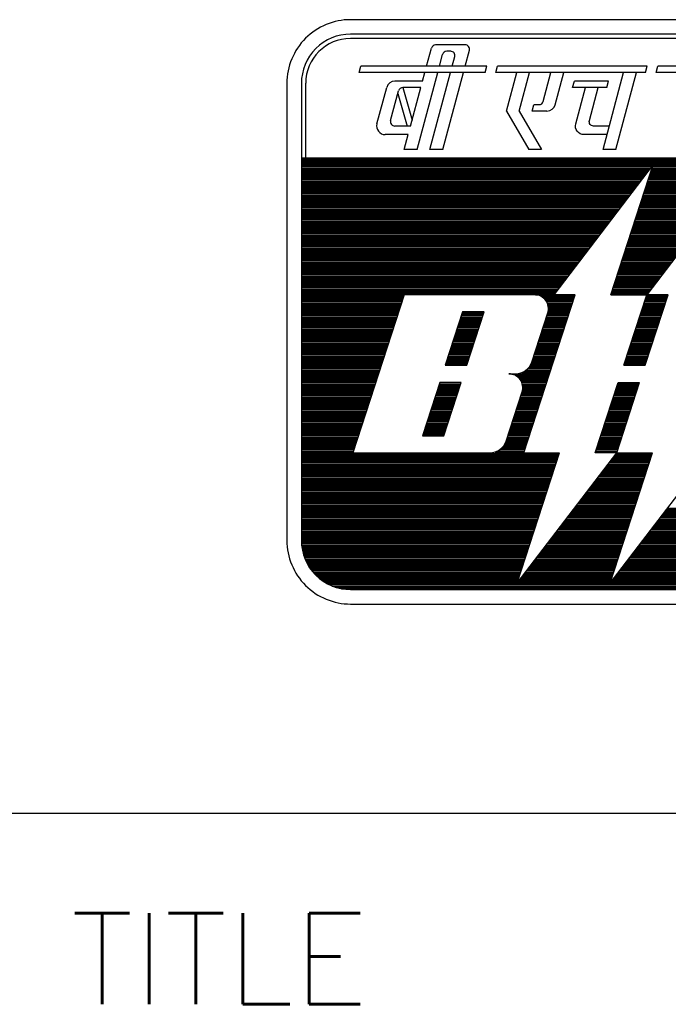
# Model space of a CAD drawing. Header units: inches. Extents: x -8998005 to 170525121, y -30058259 to 1575573.
# Tile 99 of 107: x 2227200 to 2269869, y -816015 to -751195. Entities that reach past the tile are written whole.
import ezdxf

# ---------------------------------------------------------------- set-up
doc = ezdxf.new("R2010")
doc.units = ezdxf.units.IN
doc.header["$LTSCALE"] = 5
doc.header["$MEASUREMENT"] = 0
doc.styles.get("Standard").update_dxf_attribs({"font": 'txt.shx'})

# ---------------------------------------------------------------- blocks, each defined once
blk = doc.blocks.new('*X7')
at = {"color": 0}
for p, q in [((1.977, 11.67), (16.977, 11.67)), ((1.977, 11.64), (16.977, 11.64)), ((1.977, 11.61), (16.977, 11.61)), ((1.977, 11.58), (16.977, 11.58)), ((1.977, 11.55), (16.977, 11.55)), ((1.977, 11.52), (9.685, 11.52)), ((1.977, 11.49), (9.663, 11.49)), ((1.977, 11.46), (9.64, 11.46)), ((9.67, 11.46), (11.679, 11.46)), ((9.68, 11.49), (11.702, 11.49)), ((9.69, 11.52), (11.724, 11.52)), ((1.977, 11.43), (9.617, 11.43)), ((1.977, 11.4), (9.594, 11.4)), ((1.977, 11.37), (9.571, 11.37)), ((1.977, 11.34), (9.548, 11.34)), ((1.977, 11.31), (9.525, 11.31)), ((1.977, 11.28), (9.502, 11.28)), ((1.977, 11.25), (9.479, 11.25)), ((9.602, 11.25), (11.518, 11.25)), ((9.612, 11.28), (11.541, 11.28)), ((9.622, 11.31), (11.564, 11.31)), ((9.631, 11.34), (11.587, 11.34)), ((9.641, 11.37), (11.61, 11.37)), ((9.651, 11.4), (11.633, 11.4)), ((9.661, 11.43), (11.656, 11.43)), ((1.977, 11.22), (9.456, 11.22)), ((1.977, 11.19), (9.433, 11.19)), ((1.977, 11.16), (9.411, 11.16)), ((1.977, 11.13), (9.388, 11.13)), ((1.977, 11.1), (9.365, 11.1)), ((1.977, 11.07), (9.342, 11.07)), ((1.977, 11.04), (9.319, 11.04)), ((9.534, 11.04), (11.358, 11.04)), ((9.544, 11.07), (11.381, 11.07)), ((9.553, 11.1), (11.404, 11.1)), ((9.563, 11.13), (11.427, 11.13)), ((9.573, 11.16), (11.45, 11.16)), ((9.583, 11.19), (11.473, 11.19)), ((9.592, 11.22), (11.495, 11.22)), ((1.977, 11.01), (9.296, 11.01)), ((1.977, 10.98), (9.273, 10.98)), ((1.977, 10.95), (9.25, 10.95)), ((1.977, 10.92), (9.227, 10.92)), ((1.977, 10.89), (9.204, 10.89)), ((1.977, 10.86), (9.182, 10.86)), ((1.977, 10.83), (9.159, 10.83)), ((9.466, 10.83), (11.198, 10.83)), ((9.475, 10.86), (11.221, 10.86)), ((9.485, 10.89), (11.244, 10.89)), ((9.495, 10.92), (11.266, 10.92)), ((9.505, 10.95), (11.289, 10.95)), ((9.514, 10.98), (11.312, 10.98)), ((9.524, 11.01), (11.335, 11.01)), ((1.977, 10.8), (9.136, 10.8)), ((1.977, 10.77), (9.113, 10.77)), ((1.977, 10.74), (9.09, 10.74)), ((1.977, 10.71), (9.067, 10.71)), ((1.977, 10.68), (9.044, 10.68)), ((1.977, 10.65), (9.021, 10.65)), ((1.977, 10.62), (8.998, 10.62)), ((1.977, 10.59), (8.975, 10.59)), ((9.388, 10.59), (11.014, 10.59)), ((9.397, 10.62), (11.037, 10.62)), ((9.407, 10.65), (11.06, 10.65)), ((9.417, 10.68), (11.083, 10.68)), ((9.427, 10.71), (11.106, 10.71)), ((9.436, 10.74), (11.129, 10.74)), ((9.446, 10.77), (11.152, 10.77)), ((9.456, 10.8), (11.175, 10.8)), ((1.977, 10.56), (8.953, 10.56)), ((1.977, 10.53), (8.93, 10.53)), ((1.977, 10.5), (8.907, 10.5)), ((1.977, 10.47), (8.884, 10.47)), ((1.977, 10.44), (8.861, 10.44)), ((1.977, 10.41), (8.838, 10.41)), ((1.977, 10.38), (8.815, 10.38)), ((9.319, 10.38), (10.854, 10.38)), ((9.329, 10.41), (10.877, 10.41)), ((9.339, 10.44), (10.9, 10.44)), ((9.349, 10.47), (10.923, 10.47)), ((9.358, 10.5), (10.946, 10.5)), ((9.368, 10.53), (10.969, 10.53)), ((9.378, 10.56), (10.992, 10.56)), ((1.977, 10.35), (8.792, 10.35)), ((1.977, 10.32), (8.769, 10.32)), ((1.977, 10.29), (8.746, 10.29)), ((1.977, 10.26), (8.723, 10.26)), ((1.977, 10.23), (8.701, 10.23)), ((1.977, 10.2), (8.678, 10.2)), ((1.977, 10.17), (8.655, 10.17)), ((9.251, 10.17), (10.694, 10.17)), ((9.261, 10.2), (10.717, 10.2)), ((9.271, 10.23), (10.74, 10.23)), ((9.28, 10.26), (10.763, 10.26)), ((9.29, 10.29), (10.785, 10.29)), ((9.3, 10.32), (10.808, 10.32)), ((9.31, 10.35), (10.831, 10.35)), ((1.977, 10.14), (8.632, 10.14)), ((1.977, 10.11), (8.609, 10.11)), ((1.977, 10.08), (8.586, 10.08)), ((1.977, 10.05), (8.563, 10.05)), ((1.977, 10.02), (8.54, 10.02)), ((1.977, 9.99), (8.517, 9.99)), ((1.977, 9.96), (8.494, 9.96)), ((9.183, 9.96), (10.534, 9.96)), ((9.193, 9.99), (10.556, 9.99)), ((9.202, 10.02), (10.579, 10.02)), ((9.212, 10.05), (10.602, 10.05)), ((9.222, 10.08), (10.625, 10.08)), ((9.232, 10.11), (10.648, 10.11)), ((9.241, 10.14), (10.671, 10.14)), ((1.977, 9.93), (8.472, 9.93)), ((1.977, 9.9), (8.449, 9.9)), ((1.977, 9.87), (8.426, 9.87)), ((1.977, 9.84), (8.403, 9.84)), ((1.977, 9.81), (8.38, 9.81)), ((1.977, 9.78), (8.357, 9.78)), ((1.977, 9.75), (8.334, 9.75)), ((9.115, 9.75), (10.373, 9.75)), ((9.125, 9.78), (10.396, 9.78)), ((9.134, 9.81), (10.419, 9.81)), ((9.144, 9.84), (10.442, 9.84)), ((9.154, 9.87), (10.465, 9.87)), ((9.163, 9.9), (10.488, 9.9)), ((9.173, 9.93), (10.511, 9.93)), ((1.977, 9.72), (8.311, 9.72)), ((1.977, 9.69), (8.288, 9.69)), ((1.977, 9.66), (8.265, 9.66)), ((1.977, 9.63), (8.243, 9.63)), ((1.977, 9.6), (8.22, 9.6)), ((1.977, 9.57), (8.197, 9.57)), ((1.977, 9.54), (8.174, 9.54)), ((1.977, 9.51), (8.151, 9.51)), ((9.037, 9.51), (10.19, 9.51)), ((9.047, 9.54), (10.213, 9.54)), ((9.056, 9.57), (10.236, 9.57)), ((9.066, 9.6), (10.259, 9.6)), ((9.076, 9.63), (10.282, 9.63)), ((9.086, 9.66), (10.304, 9.66)), ((9.095, 9.69), (10.327, 9.69)), ((9.105, 9.72), (10.35, 9.72)), ((1.977, 9.48), (8.128, 9.48)), ((1.977, 9.45), (8.105, 9.45)), ((1.977, 9.42), (8.082, 9.42)), ((1.977, 9.39), (8.059, 9.39)), ((1.977, 9.36), (8.036, 9.36)), ((1.977, 9.33), (8.013, 9.33)), ((1.977, 9.3), (7.991, 9.3)), ((8.969, 9.3), (10.03, 9.3)), ((8.978, 9.33), (10.053, 9.33)), ((8.988, 9.36), (10.075, 9.36)), ((8.998, 9.39), (10.098, 9.39)), ((9.008, 9.42), (10.121, 9.42)), ((9.017, 9.45), (10.144, 9.45)), ((9.027, 9.48), (10.167, 9.48)), ((1.977, 9.27), (7.968, 9.27)), ((1.977, 9.24), (7.945, 9.24)), ((1.977, 9.21), (7.922, 9.21)), ((1.977, 9.18), (7.899, 9.18)), ((1.977, 9.15), (7.876, 9.15)), ((1.977, 9.12), (7.853, 9.12)), ((1.977, 9.09), (7.83, 9.09)), ((8.9, 9.09), (9.869, 9.09)), ((8.91, 9.12), (9.892, 9.12)), ((8.92, 9.15), (9.915, 9.15)), ((8.93, 9.18), (9.938, 9.18)), ((8.939, 9.21), (9.961, 9.21)), ((8.949, 9.24), (9.984, 9.24)), ((8.959, 9.27), (10.007, 9.27)), ((1.977, 9.06), (7.807, 9.06)), ((1.977, 9.03), (7.784, 9.03)), ((1.977, 9), (7.762, 9)), ((1.977, 8.97), (7.739, 8.97)), ((1.977, 8.94), (7.716, 8.94)), ((1.977, 8.91), (7.693, 8.91)), ((1.977, 8.88), (7.67, 8.88)), ((8.832, 8.88), (9.709, 8.88)), ((8.842, 8.91), (9.732, 8.91)), ((8.852, 8.94), (9.755, 8.94)), ((8.861, 8.97), (9.778, 8.97)), ((8.871, 9), (9.801, 9)), ((8.881, 9.03), (9.824, 9.03)), ((8.891, 9.06), (9.846, 9.06)), ((1.977, 8.85), (7.647, 8.85)), ((1.977, 8.82), (7.624, 8.82)), ((1.977, 8.79), (7.601, 8.79)), ((1.977, 8.76), (7.578, 8.76)), ((1.977, 8.73), (7.555, 8.73)), ((1.977, 8.7), (7.533, 8.7)), ((1.977, 8.67), (4.229, 8.67)), ((7.113, 8.67), (7.979, 8.67)), ((8.774, 8.7), (9.572, 8.7)), ((8.783, 8.73), (9.594, 8.73)), ((8.793, 8.76), (9.617, 8.76)), ((8.803, 8.79), (9.64, 8.79)), ((8.813, 8.82), (9.663, 8.82)), ((8.822, 8.85), (9.686, 8.85)), ((9.549, 8.67), (10.018, 8.67)), ((1.977, 8.64), (4.219, 8.64)), ((1.977, 8.61), (4.209, 8.61)), ((1.977, 8.58), (4.199, 8.58)), ((1.977, 8.55), (4.19, 8.55)), ((1.977, 8.52), (4.18, 8.52)), ((1.977, 8.49), (4.17, 8.49)), ((1.977, 8.46), (4.16, 8.46)), ((1.977, 8.43), (4.151, 8.43)), ((7.224, 8.64), (7.969, 8.64)), ((7.273, 8.61), (7.959, 8.61)), ((7.308, 8.58), (7.949, 8.58)), ((7.334, 8.55), (7.94, 8.55)), ((7.354, 8.52), (7.93, 8.52)), ((7.369, 8.49), (7.92, 8.49)), ((7.381, 8.46), (7.91, 8.46)), ((7.389, 8.43), (7.901, 8.43)), ((9.471, 8.43), (9.94, 8.43)), ((9.481, 8.46), (9.95, 8.46)), ((9.491, 8.49), (9.959, 8.49)), ((9.5, 8.52), (9.969, 8.52)), ((9.51, 8.55), (9.979, 8.55)), ((9.52, 8.58), (9.989, 8.58)), ((9.53, 8.61), (9.998, 8.61)), ((9.539, 8.64), (10.008, 8.64)), ((1.977, 8.4), (4.141, 8.4)), ((1.977, 8.37), (4.131, 8.37)), ((1.977, 8.34), (4.121, 8.34)), ((1.977, 8.31), (4.112, 8.31)), ((1.977, 8.28), (4.102, 8.28)), ((1.977, 8.25), (4.092, 8.25)), ((1.977, 8.22), (4.082, 8.22)), ((5.489, 8.22), (5.957, 8.22)), ((5.498, 8.25), (5.967, 8.25)), ((5.508, 8.28), (5.977, 8.28)), ((7.364, 8.22), (7.832, 8.22)), ((7.373, 8.25), (7.842, 8.25)), ((7.383, 8.28), (7.852, 8.28)), ((7.39, 8.31), (7.862, 8.31)), ((7.394, 8.4), (7.891, 8.4)), ((7.394, 8.34), (7.871, 8.34)), ((7.395, 8.37), (7.881, 8.37)), ((9.403, 8.22), (9.872, 8.22)), ((9.413, 8.25), (9.881, 8.25)), ((9.422, 8.28), (9.891, 8.28)), ((9.432, 8.31), (9.901, 8.31)), ((9.442, 8.34), (9.911, 8.34)), ((9.452, 8.37), (9.92, 8.37)), ((9.461, 8.4), (9.93, 8.4)), ((1.977, 8.19), (4.073, 8.19)), ((1.977, 8.16), (4.063, 8.16)), ((1.977, 8.13), (4.053, 8.13)), ((1.977, 8.1), (4.043, 8.1)), ((1.977, 8.07), (4.034, 8.07)), ((1.977, 8.04), (4.024, 8.04)), ((1.977, 8.01), (4.014, 8.01)), ((5.42, 8.01), (5.889, 8.01)), ((5.43, 8.04), (5.899, 8.04)), ((5.44, 8.07), (5.909, 8.07)), ((5.45, 8.1), (5.918, 8.1)), ((5.459, 8.13), (5.928, 8.13)), ((5.469, 8.16), (5.938, 8.16)), ((5.479, 8.19), (5.948, 8.19)), ((7.295, 8.01), (7.764, 8.01)), ((7.305, 8.04), (7.774, 8.04)), ((7.315, 8.07), (7.784, 8.07)), ((7.325, 8.1), (7.793, 8.1)), ((7.334, 8.13), (7.803, 8.13)), ((7.344, 8.16), (7.813, 8.16)), ((7.354, 8.19), (7.823, 8.19)), ((9.335, 8.01), (9.803, 8.01)), ((9.344, 8.04), (9.813, 8.04)), ((9.354, 8.07), (9.823, 8.07)), ((9.364, 8.1), (9.833, 8.1)), ((9.374, 8.13), (9.842, 8.13)), ((9.383, 8.16), (9.852, 8.16)), ((9.393, 8.19), (9.862, 8.19)), ((1.977, 7.98), (4.004, 7.98)), ((1.977, 7.95), (3.995, 7.95)), ((1.977, 7.92), (3.985, 7.92)), ((1.977, 7.89), (3.975, 7.89)), ((1.977, 7.86), (3.966, 7.86)), ((1.977, 7.83), (3.956, 7.83)), ((1.977, 7.8), (3.946, 7.8)), ((5.352, 7.8), (5.821, 7.8)), ((5.362, 7.83), (5.831, 7.83)), ((5.372, 7.86), (5.841, 7.86)), ((5.382, 7.89), (5.85, 7.89)), ((5.391, 7.92), (5.86, 7.92)), ((5.401, 7.95), (5.87, 7.95)), ((5.411, 7.98), (5.879, 7.98)), ((7.227, 7.8), (7.696, 7.8)), ((7.237, 7.83), (7.706, 7.83)), ((7.247, 7.86), (7.716, 7.86)), ((7.257, 7.89), (7.725, 7.89)), ((7.266, 7.92), (7.735, 7.92)), ((7.276, 7.95), (7.745, 7.95)), ((7.286, 7.98), (7.754, 7.98)), ((9.266, 7.8), (9.735, 7.8)), ((9.276, 7.83), (9.745, 7.83)), ((9.286, 7.86), (9.755, 7.86)), ((9.296, 7.89), (9.764, 7.89)), ((9.305, 7.92), (9.774, 7.92)), ((9.315, 7.95), (9.784, 7.95)), ((9.325, 7.98), (9.794, 7.98)), ((1.977, 7.77), (3.936, 7.77)), ((1.977, 7.74), (3.927, 7.74)), ((1.977, 7.71), (3.917, 7.71)), ((1.977, 7.68), (3.907, 7.68)), ((1.977, 7.65), (3.897, 7.65)), ((1.977, 7.62), (3.888, 7.62)), ((1.977, 7.59), (3.878, 7.59)), ((5.284, 7.59), (5.753, 7.59)), ((5.294, 7.62), (5.763, 7.62)), ((5.304, 7.65), (5.772, 7.65)), ((5.313, 7.68), (5.782, 7.68)), ((5.323, 7.71), (5.792, 7.71)), ((5.333, 7.74), (5.802, 7.74)), ((5.343, 7.77), (5.811, 7.77)), ((7.159, 7.59), (7.628, 7.59)), ((7.169, 7.62), (7.638, 7.62)), ((7.179, 7.65), (7.647, 7.65)), ((7.188, 7.68), (7.657, 7.68)), ((7.198, 7.71), (7.667, 7.71)), ((7.208, 7.74), (7.677, 7.74)), ((7.218, 7.77), (7.686, 7.77)), ((9.198, 7.59), (9.667, 7.59)), ((9.208, 7.62), (9.677, 7.62)), ((9.218, 7.65), (9.686, 7.65)), ((9.227, 7.68), (9.696, 7.68)), ((9.237, 7.71), (9.706, 7.71)), ((9.247, 7.74), (9.716, 7.74)), ((9.257, 7.77), (9.725, 7.77)), ((1.977, 7.56), (3.868, 7.56)), ((1.977, 7.53), (3.858, 7.53)), ((1.977, 7.5), (3.849, 7.5)), ((1.977, 7.47), (3.839, 7.47)), ((1.977, 7.44), (3.829, 7.44)), ((1.977, 7.41), (3.819, 7.41)), ((1.977, 7.38), (3.81, 7.38)), ((1.977, 7.35), (3.8, 7.35)), ((5.206, 7.35), (5.675, 7.35)), ((5.216, 7.38), (5.685, 7.38)), ((5.226, 7.41), (5.694, 7.41)), ((5.235, 7.44), (5.704, 7.44)), ((5.245, 7.47), (5.714, 7.47)), ((5.255, 7.5), (5.724, 7.5)), ((5.265, 7.53), (5.733, 7.53)), ((5.274, 7.56), (5.743, 7.56)), ((7.081, 7.35), (7.55, 7.35)), ((7.091, 7.38), (7.56, 7.38)), ((7.101, 7.41), (7.569, 7.41)), ((7.11, 7.44), (7.579, 7.44)), ((7.12, 7.47), (7.589, 7.47)), ((7.13, 7.5), (7.599, 7.5)), ((7.14, 7.53), (7.608, 7.53)), ((7.149, 7.56), (7.618, 7.56)), ((9.12, 7.35), (9.589, 7.35)), ((9.13, 7.38), (9.599, 7.38)), ((9.14, 7.41), (9.608, 7.41)), ((9.149, 7.44), (9.618, 7.44)), ((9.159, 7.47), (9.628, 7.47)), ((9.169, 7.5), (9.638, 7.5)), ((9.179, 7.53), (9.647, 7.53)), ((9.188, 7.56), (9.657, 7.56)), ((1.977, 7.32), (3.79, 7.32)), ((1.977, 7.29), (3.78, 7.29)), ((1.977, 7.26), (3.771, 7.26)), ((1.977, 7.23), (3.761, 7.23)), ((1.977, 7.2), (3.751, 7.2)), ((1.977, 7.17), (3.741, 7.17)), ((1.977, 7.14), (3.732, 7.14)), ((5.138, 7.14), (5.607, 7.14)), ((5.148, 7.17), (5.616, 7.17)), ((5.157, 7.2), (5.626, 7.2)), ((5.167, 7.23), (5.636, 7.23)), ((5.177, 7.26), (5.646, 7.26)), ((5.187, 7.29), (5.655, 7.29)), ((5.196, 7.32), (5.665, 7.32)), ((7.008, 7.14), (7.482, 7.14)), ((7.022, 7.17), (7.491, 7.17)), ((7.032, 7.2), (7.501, 7.2)), ((7.042, 7.23), (7.511, 7.23)), ((7.052, 7.26), (7.521, 7.26)), ((7.062, 7.29), (7.53, 7.29)), ((7.071, 7.32), (7.54, 7.32)), ((9.052, 7.14), (9.521, 7.14)), ((9.062, 7.17), (9.53, 7.17)), ((9.071, 7.2), (9.54, 7.2)), ((9.081, 7.23), (9.55, 7.23)), ((9.091, 7.26), (9.56, 7.26)), ((9.101, 7.29), (9.569, 7.29)), ((9.11, 7.32), (9.579, 7.32)), ((1.977, 7.11), (3.722, 7.11)), ((1.977, 7.08), (3.712, 7.08)), ((1.977, 7.05), (3.702, 7.05)), ((1.977, 7.02), (3.693, 7.02)), ((1.977, 6.99), (3.683, 6.99)), ((1.977, 6.96), (3.673, 6.96)), ((1.977, 6.93), (3.663, 6.93)), ((6.589, 6.93), (7.413, 6.93)), ((6.805, 6.96), (7.423, 6.96)), ((6.867, 6.99), (7.433, 6.99)), ((6.91, 7.02), (7.443, 7.02)), ((6.943, 7.05), (7.452, 7.05)), ((6.969, 7.08), (7.462, 7.08)), ((6.991, 7.11), (7.472, 7.11)), ((1.977, 6.9), (3.654, 6.9)), ((1.977, 6.87), (3.644, 6.87)), ((1.977, 6.84), (3.634, 6.84)), ((1.977, 6.81), (3.624, 6.81)), ((1.977, 6.78), (3.615, 6.78)), ((1.977, 6.75), (3.605, 6.75)), ((1.977, 6.72), (3.595, 6.72)), ((5.001, 6.72), (5.47, 6.72)), ((6.672, 6.9), (7.404, 6.9)), ((6.717, 6.87), (7.394, 6.87)), ((6.75, 6.84), (7.384, 6.84)), ((6.774, 6.81), (7.374, 6.81)), ((6.793, 6.78), (7.365, 6.78)), ((6.808, 6.75), (7.355, 6.75)), ((6.819, 6.72), (7.345, 6.72)), ((8.915, 6.72), (9.384, 6.72)), ((1.977, 6.69), (3.585, 6.69)), ((1.977, 6.66), (3.576, 6.66)), ((1.977, 6.63), (3.566, 6.63)), ((1.977, 6.6), (3.556, 6.6)), ((1.977, 6.57), (3.546, 6.57)), ((1.977, 6.54), (3.537, 6.54)), ((1.977, 6.51), (3.527, 6.51)), ((4.933, 6.51), (5.402, 6.51)), ((4.943, 6.54), (5.412, 6.54)), ((4.953, 6.57), (5.421, 6.57)), ((4.962, 6.6), (5.431, 6.6)), ((4.972, 6.63), (5.441, 6.63)), ((4.982, 6.66), (5.451, 6.66)), ((4.992, 6.69), (5.46, 6.69)), ((6.808, 6.51), (7.277, 6.51)), ((6.818, 6.54), (7.287, 6.54)), ((6.826, 6.69), (7.335, 6.69)), ((6.826, 6.57), (7.296, 6.57)), ((6.83, 6.6), (7.306, 6.6)), ((6.831, 6.66), (7.326, 6.66)), ((6.832, 6.63), (7.316, 6.63)), ((8.847, 6.51), (9.316, 6.51)), ((8.857, 6.54), (9.326, 6.54)), ((8.867, 6.57), (9.335, 6.57)), ((8.876, 6.6), (9.345, 6.6)), ((8.886, 6.63), (9.355, 6.63)), ((8.896, 6.66), (9.365, 6.66)), ((8.906, 6.69), (9.374, 6.69)), ((1.977, 6.48), (3.517, 6.48)), ((1.977, 6.45), (3.507, 6.45)), ((1.977, 6.42), (3.498, 6.42)), ((1.977, 6.39), (3.488, 6.39)), ((1.977, 6.36), (3.478, 6.36)), ((1.977, 6.33), (3.468, 6.33)), ((1.977, 6.3), (3.459, 6.3)), ((1.977, 6.27), (3.449, 6.27)), ((4.855, 6.27), (5.324, 6.27)), ((4.865, 6.3), (5.334, 6.3)), ((4.875, 6.33), (5.343, 6.33)), ((4.884, 6.36), (5.353, 6.36)), ((4.894, 6.39), (5.363, 6.39)), ((4.904, 6.42), (5.373, 6.42)), ((4.914, 6.45), (5.382, 6.45)), ((4.923, 6.48), (5.392, 6.48)), ((6.73, 6.27), (7.199, 6.27)), ((6.74, 6.3), (7.209, 6.3)), ((6.75, 6.33), (7.218, 6.33)), ((6.759, 6.36), (7.228, 6.36)), ((6.769, 6.39), (7.238, 6.39)), ((6.779, 6.42), (7.248, 6.42)), ((6.789, 6.45), (7.257, 6.45)), ((6.798, 6.48), (7.267, 6.48)), ((8.769, 6.27), (9.238, 6.27)), ((8.779, 6.3), (9.248, 6.3)), ((8.789, 6.33), (9.257, 6.33)), ((8.798, 6.36), (9.267, 6.36)), ((8.808, 6.39), (9.277, 6.39)), ((8.818, 6.42), (9.287, 6.42)), ((8.828, 6.45), (9.296, 6.45)), ((8.837, 6.48), (9.306, 6.48)), ((1.977, 6.24), (3.439, 6.24)), ((1.977, 6.21), (3.429, 6.21)), ((1.977, 6.18), (3.42, 6.18)), ((1.977, 6.15), (3.41, 6.15)), ((1.977, 6.12), (3.4, 6.12)), ((1.977, 6.09), (3.39, 6.09)), ((1.977, 6.06), (3.381, 6.06)), ((4.787, 6.06), (5.256, 6.06)), ((4.797, 6.09), (5.265, 6.09)), ((4.806, 6.12), (5.275, 6.12)), ((4.816, 6.15), (5.285, 6.15)), ((4.826, 6.18), (5.295, 6.18)), ((4.836, 6.21), (5.304, 6.21)), ((4.845, 6.24), (5.314, 6.24)), ((6.662, 6.06), (7.131, 6.06)), ((6.672, 6.09), (7.14, 6.09)), ((6.681, 6.12), (7.15, 6.12)), ((6.691, 6.15), (7.16, 6.15)), ((6.701, 6.18), (7.17, 6.18)), ((6.711, 6.21), (7.179, 6.21)), ((6.72, 6.24), (7.189, 6.24)), ((8.701, 6.06), (9.17, 6.06)), ((8.711, 6.09), (9.179, 6.09)), ((8.72, 6.12), (9.189, 6.12)), ((8.73, 6.15), (9.199, 6.15)), ((8.74, 6.18), (9.209, 6.18)), ((8.75, 6.21), (9.218, 6.21)), ((8.759, 6.24), (9.228, 6.24)), ((1.977, 6.03), (3.371, 6.03)), ((1.977, 6), (3.361, 6)), ((1.977, 5.97), (3.351, 5.97)), ((1.977, 5.94), (3.342, 5.94)), ((1.977, 5.91), (3.332, 5.91)), ((1.977, 5.88), (3.322, 5.88)), ((1.977, 5.85), (3.312, 5.85)), ((4.719, 5.85), (5.187, 5.85)), ((4.728, 5.88), (5.197, 5.88)), ((4.738, 5.91), (5.207, 5.91)), ((4.748, 5.94), (5.217, 5.94)), ((4.758, 5.97), (5.226, 5.97)), ((4.767, 6), (5.236, 6)), ((4.777, 6.03), (5.246, 6.03)), ((6.594, 5.85), (7.062, 5.85)), ((6.603, 5.88), (7.072, 5.88)), ((6.613, 5.91), (7.082, 5.91)), ((6.623, 5.94), (7.092, 5.94)), ((6.633, 5.97), (7.101, 5.97)), ((6.642, 6), (7.111, 6)), ((6.652, 6.03), (7.121, 6.03)), ((8.633, 5.85), (9.101, 5.85)), ((8.642, 5.88), (9.111, 5.88)), ((8.652, 5.91), (9.121, 5.91)), ((8.662, 5.94), (9.131, 5.94)), ((8.672, 5.97), (9.14, 5.97)), ((8.681, 6), (9.15, 6)), ((8.691, 6.03), (9.16, 6.03)), ((1.977, 5.82), (3.303, 5.82)), ((1.977, 5.79), (3.293, 5.79)), ((1.977, 5.76), (3.283, 5.76)), ((1.977, 5.73), (3.273, 5.73)), ((1.977, 5.7), (3.264, 5.7)), ((1.977, 5.67), (3.254, 5.67)), ((1.977, 5.64), (3.244, 5.64)), ((4.65, 5.64), (5.119, 5.64)), ((4.66, 5.67), (5.129, 5.67)), ((4.67, 5.7), (5.139, 5.7)), ((4.68, 5.73), (5.148, 5.73)), ((4.689, 5.76), (5.158, 5.76)), ((4.699, 5.79), (5.168, 5.79)), ((4.709, 5.82), (5.178, 5.82)), ((6.525, 5.64), (6.994, 5.64)), ((6.535, 5.67), (7.004, 5.67)), ((6.545, 5.7), (7.014, 5.7)), ((6.555, 5.73), (7.023, 5.73)), ((6.564, 5.76), (7.033, 5.76)), ((6.574, 5.79), (7.043, 5.79)), ((6.584, 5.82), (7.053, 5.82)), ((8.564, 5.64), (9.033, 5.64)), ((8.574, 5.67), (9.043, 5.67)), ((8.584, 5.7), (9.053, 5.7)), ((8.594, 5.73), (9.062, 5.73)), ((8.603, 5.76), (9.072, 5.76)), ((8.613, 5.79), (9.082, 5.79)), ((8.623, 5.82), (9.092, 5.82)), ((1.977, 5.61), (3.234, 5.61)), ((1.977, 5.58), (3.225, 5.58)), ((1.977, 5.55), (3.215, 5.55)), ((1.977, 5.52), (3.205, 5.52)), ((1.977, 5.49), (3.195, 5.49)), ((1.977, 5.46), (3.186, 5.46)), ((1.977, 5.43), (3.176, 5.43)), ((4.631, 5.58), (5.1, 5.58)), ((4.641, 5.61), (5.109, 5.61)), ((6.456, 5.43), (6.926, 5.43)), ((6.467, 5.46), (6.936, 5.46)), ((6.477, 5.49), (6.945, 5.49)), ((6.486, 5.52), (6.955, 5.52)), ((6.496, 5.55), (6.965, 5.55)), ((6.506, 5.58), (6.975, 5.58)), ((6.516, 5.61), (6.984, 5.61)), ((8.496, 5.43), (8.965, 5.43)), ((8.506, 5.46), (8.975, 5.46)), ((8.516, 5.49), (8.985, 5.49)), ((8.526, 5.52), (8.994, 5.52)), ((8.535, 5.55), (9.004, 5.55)), ((8.545, 5.58), (9.014, 5.58)), ((8.555, 5.61), (9.023, 5.61)), ((1.977, 5.4), (3.166, 5.4)), ((1.977, 5.37), (3.156, 5.37)), ((1.977, 5.34), (3.147, 5.34)), ((1.977, 5.31), (3.137, 5.31)), ((1.977, 5.28), (3.127, 5.28)), ((1.977, 5.25), (3.117, 5.25)), ((1.977, 5.22), (3.108, 5.22)), ((1.977, 5.19), (7.633, 5.19)), ((6.225, 5.22), (6.858, 5.22)), ((6.294, 5.25), (6.867, 5.25)), ((6.34, 5.28), (6.877, 5.28)), ((6.374, 5.31), (6.887, 5.31)), ((6.401, 5.34), (6.897, 5.34)), ((6.423, 5.37), (6.906, 5.37)), ((6.441, 5.4), (6.916, 5.4)), ((8.428, 5.22), (8.897, 5.22)), ((8.438, 5.25), (8.907, 5.25)), ((8.448, 5.28), (8.916, 5.28)), ((8.457, 5.31), (8.926, 5.31)), ((8.467, 5.34), (8.936, 5.34)), ((8.477, 5.37), (8.946, 5.37)), ((8.487, 5.4), (8.955, 5.4)), ((8.882, 5.19), (9.672, 5.19)), ((1.977, 5.16), (7.623, 5.16)), ((1.977, 5.13), (7.614, 5.13)), ((1.977, 5.1), (7.604, 5.1)), ((1.977, 5.07), (7.594, 5.07)), ((1.977, 5.04), (7.584, 5.04)), ((1.977, 5.01), (7.575, 5.01)), ((1.977, 4.98), (7.565, 4.98)), ((8.721, 4.98), (9.604, 4.98)), ((8.744, 5.01), (9.614, 5.01)), ((8.767, 5.04), (9.623, 5.04)), ((8.79, 5.07), (9.633, 5.07)), ((8.813, 5.1), (9.643, 5.1)), ((8.836, 5.13), (9.653, 5.13)), ((8.859, 5.16), (9.662, 5.16)), ((1.977, 4.95), (7.555, 4.95)), ((1.977, 4.92), (7.545, 4.92)), ((1.977, 4.89), (7.536, 4.89)), ((1.977, 4.86), (7.526, 4.86)), ((1.977, 4.83), (7.516, 4.83)), ((1.977, 4.8), (7.506, 4.8)), ((1.977, 4.77), (7.497, 4.77)), ((8.561, 4.77), (9.536, 4.77)), ((8.584, 4.8), (9.545, 4.8)), ((8.607, 4.83), (9.555, 4.83)), ((8.63, 4.86), (9.565, 4.86)), ((8.653, 4.89), (9.575, 4.89)), ((8.676, 4.92), (9.584, 4.92)), ((8.699, 4.95), (9.594, 4.95)), ((1.977, 4.74), (7.487, 4.74)), ((1.977, 4.71), (7.477, 4.71)), ((1.977, 4.68), (7.467, 4.68)), ((1.977, 4.65), (7.458, 4.65)), ((1.977, 4.62), (7.448, 4.62)), ((1.977, 4.59), (7.438, 4.59)), ((1.977, 4.56), (7.428, 4.56)), ((8.401, 4.56), (9.467, 4.56)), ((8.424, 4.59), (9.477, 4.59)), ((8.447, 4.62), (9.487, 4.62)), ((8.469, 4.65), (9.497, 4.65)), ((8.492, 4.68), (9.506, 4.68)), ((8.515, 4.71), (9.516, 4.71)), ((8.538, 4.74), (9.526, 4.74)), ((1.977, 4.53), (7.419, 4.53)), ((1.977, 4.5), (7.409, 4.5)), ((1.977, 4.47), (7.399, 4.47)), ((1.977, 4.44), (7.389, 4.44)), ((1.977, 4.41), (7.38, 4.41)), ((1.977, 4.38), (7.37, 4.38)), ((1.977, 4.35), (7.36, 4.35)), ((8.24, 4.35), (9.399, 4.35)), ((8.263, 4.38), (9.409, 4.38)), ((8.286, 4.41), (9.419, 4.41)), ((8.309, 4.44), (9.428, 4.44)), ((8.332, 4.47), (9.438, 4.47)), ((8.355, 4.5), (9.448, 4.5)), ((8.378, 4.53), (9.458, 4.53)), ((1.977, 4.32), (7.35, 4.32)), ((1.977, 4.29), (7.341, 4.29)), ((1.977, 4.26), (7.331, 4.26)), ((1.977, 4.23), (7.321, 4.23)), ((1.977, 4.2), (7.311, 4.2)), ((1.977, 4.17), (7.302, 4.17)), ((1.977, 4.14), (7.292, 4.14)), ((1.977, 4.11), (7.282, 4.11)), ((8.057, 4.11), (9.321, 4.11)), ((8.08, 4.14), (9.331, 4.14)), ((8.103, 4.17), (9.341, 4.17)), ((8.126, 4.2), (9.351, 4.2)), ((8.149, 4.23), (9.36, 4.23)), ((8.172, 4.26), (9.37, 4.26)), ((8.195, 4.29), (9.38, 4.29)), ((8.218, 4.32), (9.39, 4.32)), ((1.977, 4.08), (7.272, 4.08)), ((1.977, 4.05), (7.263, 4.05)), ((1.977, 4.02), (7.253, 4.02)), ((1.977, 3.99), (7.243, 3.99)), ((1.977, 3.96), (7.233, 3.96)), ((1.977, 3.93), (7.224, 3.93)), ((1.977, 3.9), (7.214, 3.9)), ((7.897, 3.9), (9.253, 3.9)), ((7.92, 3.93), (9.263, 3.93)), ((7.943, 3.96), (9.273, 3.96)), ((7.966, 3.99), (9.282, 3.99)), ((7.989, 4.02), (9.292, 4.02)), ((8.011, 4.05), (9.302, 4.05)), ((8.034, 4.08), (9.312, 4.08)), ((9.936, 3.9), (16.977, 3.9)), ((9.959, 3.93), (16.977, 3.93)), ((9.982, 3.96), (16.977, 3.96)), ((10.005, 3.99), (16.977, 3.99)), ((1.977, 3.87), (7.204, 3.87)), ((1.977, 3.84), (7.194, 3.84)), ((1.977, 3.81), (7.185, 3.81)), ((1.977, 3.78), (7.175, 3.78)), ((1.977, 3.75), (7.165, 3.75)), ((1.977, 3.72), (7.155, 3.72)), ((1.977, 3.69), (7.146, 3.69)), ((7.737, 3.69), (9.185, 3.69)), ((7.759, 3.72), (9.195, 3.72)), ((7.782, 3.75), (9.204, 3.75)), ((7.805, 3.78), (9.214, 3.78)), ((7.828, 3.81), (9.224, 3.81)), ((7.851, 3.84), (9.234, 3.84)), ((7.874, 3.87), (9.243, 3.87)), ((9.776, 3.69), (16.977, 3.69)), ((9.799, 3.72), (16.977, 3.72)), ((9.821, 3.75), (16.977, 3.75)), ((9.844, 3.78), (16.977, 3.78)), ((9.867, 3.81), (16.977, 3.81)), ((9.89, 3.84), (16.977, 3.84)), ((9.913, 3.87), (16.977, 3.87)), ((1.977, 3.66), (7.136, 3.66)), ((1.977, 3.63), (7.126, 3.63)), ((1.977, 3.6), (7.117, 3.6)), ((1.977, 3.57), (7.107, 3.57)), ((1.977, 3.54), (7.097, 3.54)), ((1.977, 3.51), (7.087, 3.51)), ((1.977, 3.48), (7.078, 3.48)), ((7.576, 3.48), (9.117, 3.48)), ((7.599, 3.51), (9.126, 3.51)), ((7.622, 3.54), (9.136, 3.54)), ((7.645, 3.57), (9.146, 3.57)), ((7.668, 3.6), (9.156, 3.6)), ((7.691, 3.63), (9.165, 3.63)), ((7.714, 3.66), (9.175, 3.66)), ((9.615, 3.48), (16.977, 3.48)), ((9.638, 3.51), (16.977, 3.51)), ((9.661, 3.54), (16.977, 3.54)), ((9.684, 3.57), (16.977, 3.57)), ((9.707, 3.6), (16.977, 3.6)), ((9.73, 3.63), (16.977, 3.63)), ((9.753, 3.66), (16.977, 3.66)), ((1.977, 3.45), (7.068, 3.45)), ((1.977, 3.42), (7.058, 3.42)), ((1.977, 3.39), (7.048, 3.39)), ((1.977, 3.36), (7.039, 3.36)), ((1.977, 3.33), (7.029, 3.33)), ((1.977, 3.3), (7.019, 3.3)), ((1.977, 3.27), (7.009, 3.27)), ((7.416, 3.27), (9.048, 3.27)), ((7.439, 3.3), (9.058, 3.3)), ((7.462, 3.33), (9.068, 3.33)), ((7.485, 3.36), (9.078, 3.36)), ((7.508, 3.39), (9.087, 3.39)), ((7.53, 3.42), (9.097, 3.42)), ((7.553, 3.45), (9.107, 3.45)), ((9.455, 3.27), (16.977, 3.27)), ((9.478, 3.3), (16.977, 3.3)), ((9.501, 3.33), (16.977, 3.33)), ((9.524, 3.36), (16.977, 3.36)), ((9.547, 3.39), (16.977, 3.39)), ((9.57, 3.42), (16.977, 3.42)), ((9.592, 3.45), (16.977, 3.45)), ((1.978, 3.24), (7, 3.24)), ((1.979, 3.21), (6.99, 3.21)), ((1.982, 3.18), (6.98, 3.18)), ((1.985, 3.15), (6.97, 3.15)), ((1.989, 3.12), (6.961, 3.12)), ((1.994, 3.09), (6.951, 3.09)), ((2, 3.06), (6.941, 3.06)), ((2.006, 3.03), (6.931, 3.03)), ((7.233, 3.03), (8.97, 3.03)), ((7.256, 3.06), (8.98, 3.06)), ((7.279, 3.09), (8.99, 3.09)), ((7.301, 3.12), (9, 3.12)), ((7.324, 3.15), (9.009, 3.15)), ((7.347, 3.18), (9.019, 3.18)), ((7.37, 3.21), (9.029, 3.21)), ((7.393, 3.24), (9.039, 3.24)), ((9.272, 3.03), (16.947, 3.03)), ((9.295, 3.06), (16.954, 3.06)), ((9.318, 3.09), (16.96, 3.09)), ((9.34, 3.12), (16.965, 3.12)), ((9.363, 3.15), (16.969, 3.15)), ((9.386, 3.18), (16.972, 3.18)), ((9.409, 3.21), (16.975, 3.21)), ((9.432, 3.24), (16.976, 3.24)), ((2.014, 3), (6.922, 3)), ((2.022, 2.97), (6.912, 2.97)), ((2.032, 2.94), (6.902, 2.94)), ((2.042, 2.91), (6.892, 2.91)), ((2.054, 2.88), (6.883, 2.88)), ((2.066, 2.85), (6.873, 2.85)), ((2.08, 2.82), (6.863, 2.82)), ((7.072, 2.82), (8.902, 2.82)), ((7.095, 2.85), (8.912, 2.85)), ((7.118, 2.88), (8.922, 2.88)), ((7.141, 2.91), (8.931, 2.91)), ((7.164, 2.94), (8.941, 2.94)), ((7.187, 2.97), (8.951, 2.97)), ((7.21, 3), (8.961, 3)), ((9.111, 2.82), (16.874, 2.82)), ((9.134, 2.85), (16.887, 2.85)), ((9.157, 2.88), (16.9, 2.88)), ((9.18, 2.91), (16.911, 2.91)), ((9.203, 2.94), (16.922, 2.94)), ((9.226, 2.97), (16.931, 2.97)), ((9.249, 3), (16.94, 3)), ((2.095, 2.79), (6.853, 2.79)), ((2.111, 2.76), (6.844, 2.76)), ((2.128, 2.73), (6.834, 2.73)), ((2.146, 2.7), (6.824, 2.7)), ((2.166, 2.67), (6.814, 2.67)), ((2.187, 2.64), (6.805, 2.64)), ((2.21, 2.61), (6.795, 2.61)), ((6.912, 2.61), (8.834, 2.61)), ((6.935, 2.64), (8.844, 2.64)), ((6.958, 2.67), (8.853, 2.67)), ((6.981, 2.7), (8.863, 2.7)), ((7.004, 2.73), (8.873, 2.73)), ((7.027, 2.76), (8.883, 2.76)), ((7.049, 2.79), (8.892, 2.79)), ((8.951, 2.61), (16.743, 2.61)), ((8.974, 2.64), (16.766, 2.64)), ((8.997, 2.67), (16.788, 2.67)), ((9.02, 2.7), (16.807, 2.7)), ((9.043, 2.73), (16.826, 2.73)), ((9.066, 2.76), (16.843, 2.76)), ((9.089, 2.79), (16.859, 2.79)), ((2.235, 2.58), (6.785, 2.58)), ((2.262, 2.55), (6.775, 2.55)), ((2.29, 2.52), (6.766, 2.52)), ((2.322, 2.49), (6.756, 2.49)), ((2.355, 2.46), (6.746, 2.46)), ((2.392, 2.43), (6.736, 2.43)), ((2.432, 2.4), (6.727, 2.4)), ((6.752, 2.4), (8.766, 2.4)), ((6.775, 2.43), (8.775, 2.43)), ((6.798, 2.46), (8.785, 2.46)), ((6.82, 2.49), (8.795, 2.49)), ((6.843, 2.52), (8.805, 2.52)), ((6.866, 2.55), (8.814, 2.55)), ((6.889, 2.58), (8.824, 2.58)), ((8.791, 2.4), (16.521, 2.4)), ((8.814, 2.43), (16.562, 2.43)), ((8.837, 2.46), (16.599, 2.46)), ((8.86, 2.49), (16.632, 2.49)), ((8.882, 2.52), (16.663, 2.52)), ((8.905, 2.55), (16.692, 2.55)), ((8.928, 2.58), (16.719, 2.58)), ((2.477, 2.37), (6.717, 2.37)), ((2.527, 2.34), (16.426, 2.34)), ((2.585, 2.31), (16.369, 2.31)), ((2.652, 2.28), (16.301, 2.28)), ((2.737, 2.25), (16.217, 2.25)), ((2.859, 2.22), (16.095, 2.22)), ((6.729, 2.37), (8.756, 2.37)), ((8.768, 2.37), (16.477, 2.37))]:
    blk.add_line(p, q, dxfattribs=at)

msp = doc.modelspace()

# ---------------------------------------------------------------- linework, layer by layer
for p, q in [((2287497, -752430), (2248966, -752430)), ((2253968, -754258), (2254289, -753061)), ((2256510, -752852), (2254561, -752852)), ((2254812, -754258), (2255020, -753482)), ((2255553, -753274), (2255292, -753274)), ((2255656, -754258), (2255825, -753628)), ((2256499, -754258), (2256781, -753206)), ((2249528, -754680), (2249641, -754258)), ((2257938, -754258), (2249641, -754258)), ((2257825, -754680), (2257938, -754258)), ((2258528, -754680), (2258641, -754258)), ((2268485, -754258), (2258641, -754258)), ((2268372, -754680), (2268485, -754258)), ((2269075, -754680), (2269188, -754258)), ((2276501, -754258), (2269188, -754258)), ((2257825, -754680), (2249528, -754680)), ((2253342, -759743), (2254699, -754680)), ((2253704, -755243), (2253855, -754680)), ((2254186, -759743), (2255543, -754680)), ((2255030, -759743), (2256386, -754680)), ((2268372, -754680), (2258528, -754680)), ((2259224, -757211), (2259902, -754680)), ((2260068, -757211), (2260746, -754680)), ((2261643, -756581), (2262152, -754680)), ((2262429, -756795), (2262996, -754680)), ((2265577, -759743), (2266933, -754680)), ((2266421, -759743), (2267777, -754680)), ((2276387, -754680), (2269075, -754680)), ((2246012, -755383), (2246012, -760305)), ((2250702, -758050), (2251343, -755660)), ((2253704, -755243), (2251886, -755243)), ((2253591, -755665), (2252401, -755665)), ((2252405, -755665), (2253019, -757801)), ((2252913, -758196), (2253591, -755665)), ((2263576, -755665), (2263689, -755243)), ((2265826, -755665), (2263576, -755665)), ((2265939, -755243), (2263689, -755243)), ((2265826, -755665), (2265939, -755243)), ((2251602, -757842), (2252129, -755873)), ((2252079, -756060), (2252694, -758196)), ((2260911, -757211), (2261024, -756790)), ((2261371, -756790), (2261024, -756790)), ((2259224, -757211), (2260685, -759743)), ((2260068, -757211), (2261529, -759743)), ((2261886, -757211), (2260911, -757211)), ((2252913, -758196), (2251873, -758196)), ((2252762, -758758), (2251246, -758758)), ((2252499, -759743), (2252762, -758758)), ((2290731, -760305), (2245731, -760305)), ((2253342, -759743), (2252499, -759743)), ((2255030, -759743), (2254186, -759743)), ((2261529, -759743), (2260685, -759743)), ((2266421, -759743), (2265577, -759743)), ((2268880, -760727), (2262331, -769305)), ((2266093, -769305), (2268880, -760727)), ((2274997, -760727), (2268448, -769305)), ((2260356, -779711), (2263737, -769305)), ((2263737, -769305), (2262331, -769305)), ((2266093, -769305), (2268448, -769305)), ((2266941, -773946), (2268448, -769305)), ((2268347, -773946), (2269855, -769305)), ((2269855, -769305), (2268448, -769305)), ((2266941, -773946), (2268347, -773946)), ((2265067, -779711), (2266575, -775071)), ((2266473, -779711), (2267981, -775071)), ((2266575, -775071), (2267981, -775071)), ((2259924, -788290), (2262712, -779711)), ((2259924, -788290), (2266473, -779711)), ((2260356, -779711), (2262712, -779711)), ((2266473, -779711), (2265067, -779711)), ((2266042, -788290), (2268829, -779711)), ((2266042, -788290), (2272591, -779711)), ((2266473, -779711), (2268829, -779711)), ((1803583, -803427), (2778583, -803427))]:
    msp.add_line(p, q)
for points in [[(2244778, -760305), (2244778, -785477, 0.414214), (2248966, -789665), (2287497, -789665, 0.414214), (2291685, -785477), (2291685, -755383, 0.414214), (2287497, -751195), (2248966, -751195, 0.414214), (2244778, -755383)], [(2245731, -760305), (2245731, -785477, 0.414214), (2248966, -788711), (2287497, -788711, 0.414214), (2290731, -785477), (2290731, -760305), (2290731, -755383, 0.414214), (2287497, -752149), (2248966, -752149, 0.414214), (2245731, -755383)], [(2248966, -788711), (2287497, -788711, 0.414214), (2290731, -785477), (2290731, -760305), (2245731, -760305), (2245731, -785477, 0.414214)], [(2261073, -769305), (2252487, -769305), (2249106, -779711), (2258133, -779711, 0.32492), (2259203, -778934), (2260252, -775705, 0.509525), (2259382, -774508), (2259823, -774508, 0.32492), (2260893, -773731), (2261942, -770502, 0.509525)]]:
    msp.add_lwpolyline(points, format="xyb", close=True)
for points in [[(2265841, -758758), (2264324, -758758, -0.493145), (2263780, -758050), (2264420, -755665)], [(2265991, -758196), (2264952, -758196, -0.493145), (2264680, -757842), (2265263, -755665)]]:
    msp.add_lwpolyline(points, format="xyb")
for points in [[(2256341, -770430), (2255198, -773946), (2256605, -773946), (2257747, -770430)], [(2254833, -775071), (2253691, -778586), (2255097, -778586), (2256239, -775071)]]:
    msp.add_lwpolyline(points, close=True)
for centre, radius, start, end in [((2248966, -755383), 2953, 90, 180), ((2254561, -753133), 281, 90, 164.99999), ((2256510, -753133), 281, 344.99999, 90), ((2255292, -753555), 281, 90, 164.99999), ((2255553, -753555), 281, 344.99999, 90), ((2251886, -755805), 563, 90, 164.99999), ((2252401, -755946), 281, 90, 164.99999), ((2261371, -756508), 281, 270, 344.99999), ((2261886, -756649), 563, 270, 344.99999), ((2251246, -758196), 563, 164.99999, 270), ((2251873, -757915), 281, 164.99999, 270)]:
    msp.add_arc(centre, radius, start, end)

# ---------------------------------------------------------------- block references
at = {"xscale": 3000.000000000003, "yscale": 3000.000000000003, "zscale": 3000.000000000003}
msp.add_blockref('*X7', (2239801, -795318), dxfattribs=at)

# ---------------------------------------------------------------- texts
msp.add_text('TITLE', height=6000).set_placement((2230563, -816015))

doc.saveas('drawing.dxf')
